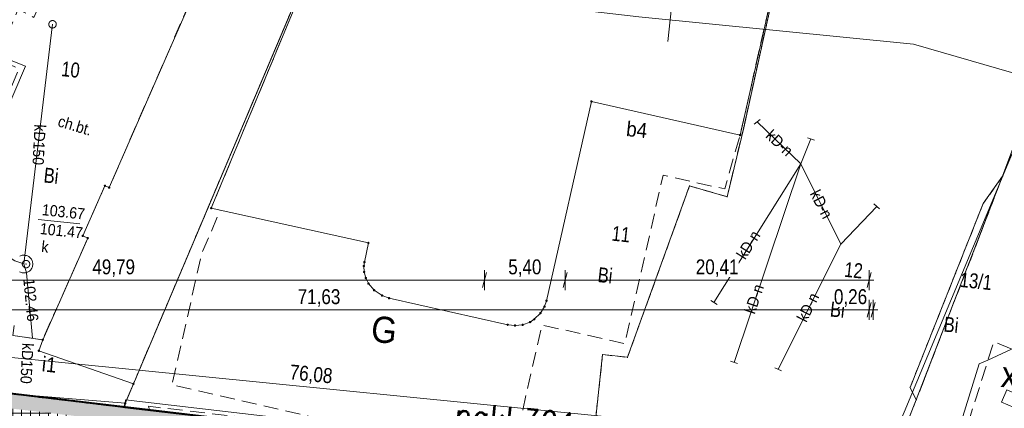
# Model space of a CAD drawing. Header units: millimetres. Extents: x -165388 to 921073, y -295343 to 494042.
# Tile 100 of 117: x 193671 to 259765, y 143726 to 169789. Entities that reach past the tile are written whole.
import ezdxf
from ezdxf.xclip import XClip

# ---------------------------------------------------------------- set-up
doc = ezdxf.new("R2010")
doc.units = ezdxf.units.MM
doc.header["$MEASUREMENT"] = 0
doc.header["$XCLIPFRAME"] = 0
for name, pattern in [('0.5_0.5', [1000, 500, -500]), ('1.0_0.5', [1500, 1000, -500]), ('Krawędzie ukryte', [2250, 1750, -500]), ('mz1.0_0.5', [1500, 1000, -500]), ('Wipeout_Contour', [1000, 0, -1000])]:
    doc.linetypes.add(name, pattern=pattern)
for name, color, linetype, lineweight in [('20231207_mdcp_Kolska_2-4_6_0_Nr_pióra__1', 7, 'Continuous', 13), ('bg-woz-oz.6640.12006.2023.pge-1_rzut_5_211-numer działki ewidencyjnej_Nr_pióra__7', 7, 'Continuous', 18), ('bg-woz-oz.6640.12006.2023.pge-1_rzut_5_219-działka ewidencyjna_Nr_pióra__7', 7, 'Continuous', 18), ('bg-woz-oz.6640.12006.2023.pge-1_rzut_5_312-budynek ewidencyjny_Nr_pióra__7', 7, 'Continuous', 18), ('bg-woz-oz.6640.12006.2023.pge-1_rzut_5_312-oznaczenie budynku ewidencyjnego-Atr117_Nr_pióra__7', 7, 'Continuous', 18), ('bg-woz-oz.6640.12006.2023.pge-1_rzut_5_320-blok - kondygnacja nadziemna_Nr_pióra__7', 7, 'Continuous', 18), ('bg-woz-oz.6640.12006.2023.pge-1_rzut_5__PKIG-01 RAMKA_Nr_pióra__7', 7, 'Continuous', 18), ('bg-woz-oz.6640.12006.2023.pge-1_rzut_5_blok - kondygnacja podziemna-Atr17_Nr_pióra__7', 7, 'Continuous', 18), ('bg-woz-oz.6640.12006.2023.pge-1_rzut_5_blok - kondygnacja podziemna_Nr_pióra__7', 7, 'Continuous', 18), ('bg-woz-oz.6640.12006.2023.pge-1_rzut_5_chodnik (powierzchnia)-Atr17_Nr_pióra__7', 7, 'Continuous', 18), ('bg-woz-oz.6640.12006.2023.pge-1_rzut_5_chodnik (powierzchnia)_Nr_pióra__7', 7, 'Continuous', 18), ('bg-woz-oz.6640.12006.2023.pge-1_rzut_5_komora podziemna - przewód niezidentyfikowany (powierzchnia)-Atr17_Nr_pióra__7', 7, 'Continuous', 18), ('bg-woz-oz.6640.12006.2023.pge-1_rzut_5_komora podziemna - przewód niezidentyfikowany (powierzchnia)_Nr_pióra__7', 7, 'Continuous', 18), ('bg-woz-oz.6640.12006.2023.pge-1_rzut_5_murek oporowy (linia)_Nr_pióra__7', 7, 'Continuous', 18), ('bg-woz-oz.6640.12006.2023.pge-1_rzut_5_ogrodzenie trwałe (linia)_Nr_pióra__7', 7, 'Continuous', 18), ('bg-woz-oz.6640.12006.2023.pge-1_rzut_5_punkt o określonej wysokości (sieć kanalizacyjna)-Atr2_Nr_pióra__7', 7, 'Continuous', 18), ('bg-woz-oz.6640.12006.2023.pge-1_rzut_5_punkt zmiany cech lub źródła danych o położeniu przewodu (sieć kanalizacyjna)_Nr_pióra__7', 7, 'Continuous', 18), ('bg-woz-oz.6640.12006.2023.pge-1_rzut_5_trawnik (powierzchnia)_Nr_pióra__7', 7, 'Continuous', 18), ('bg-woz-oz.6640.12006.2023.pge-1_rzut_5_właz okrągły - siec kanalizacyjna (punkt)-Atr17_Nr_pióra__7', 7, 'Continuous', 18), ('bg-woz-oz.6640.12006.2023.pge-1_rzut_5_właz okrągły - siec kanalizacyjna (punkt)_Nr_pióra__7', 7, 'Continuous', 18), ('Zagospodarowanie - Ogólne_Nr_pióra__60', 230, 'Continuous', 40), ('ZD_INNE_Nr_pióra__80', 3, 'Continuous', 20)]:
    doc.layers.add(name, color=color, linetype=linetype, lineweight=lineweight)
for name, color, linetype, lineweight, true_color in [('bg-woz-oz.6640.12006.2023.pge-1_rzut_5_0_Nr_pióra__5', 7, 'Continuous', 18, 0x1d1d1d), ('bg-woz-oz.6640.12006.2023.pge-1_rzut_5_210-oznaczenie konturu użytku gruntowego_Nr_pióra__3', 7, 'Continuous', 18, 0x959595), ('bg-woz-oz.6640.12006.2023.pge-1_rzut_5_218-kontur użytku gruntowego_Nr_pióra__3', 7, 'Continuous', 18, 0x959595), ('bg-woz-oz.6640.12006.2023.pge-1_rzut_5_komora podziemna - przewód kanalizacyjny (powierzchnia)_Nr_pióra__34', 7, 'Continuous', 18, 0x4b4b4b), ('bg-woz-oz.6640.12006.2023.pge-1_rzut_5_przewód elektroenergetyczny (linia)_Nr_pióra__1', 7, 'Continuous', 18, 0x4c4c4c), ('bg-woz-oz.6640.12006.2023.pge-1_rzut_5_przewód kanalizacyjny (linia)-Atr1_Nr_pióra__34', 7, 'Continuous', 18, 0x4b4b4b), ('bg-woz-oz.6640.12006.2023.pge-1_rzut_5_przewód kanalizacyjny (linia)_Nr_pióra__34', 7, 'Continuous', 18, 0x4b4b4b), ('bg-woz-oz.6640.12006.2023.pge-1_rzut_5_punkt o określonej wysokości (sieć kanalizacyjna)-Atr2_Nr_pióra__34', 7, 'Continuous', 18, 0x4b4b4b), ('bg-woz-oz.6640.12006.2023.pge-1_rzut_5_punkt o określonej wysokości (sieć kanalizacyjna)-Atr3_Nr_pióra__34', 7, 'Continuous', 18, 0x4b4b4b), ('bg-woz-oz.6640.12006.2023.pge-1_rzut_5_Zakres_Nr_pióra__3', 7, 'Continuous', 18, 0x959595), ('Zagospodarowanie - Ogólne_Nr_pióra__8', 7, 'Continuous', 35, 0xa80f02), ('ZD_DIM_Nr_pióra__48', 7, 'Continuous', 13, 0xa80f02), ('ZD_UTWARDZENIA_Nr_pióra__170', 7, 'Continuous', 13, 0x9f9f00), ('ZD_UTWARDZENIA_Nr_pióra__202', 7, 'Continuous', 0, 0xe8e8e8)]:
    doc.layers.add(name, color=color, linetype=linetype, lineweight=lineweight, true_color=true_color)
for name, color, linetype in [('bg-woz-oz.6640.12006.2023.pge-1_rzut_5_203-punkt graniczny', 7, 'Continuous'), ('bg-woz-oz.6640.12006.2023.pge-1_rzut_5__PKIG-01 RAMKA', 7, 'Continuous'), ('bg-woz-oz.6640.12006.2023.pge-1_rzut_5_punkt o określonej wysokości (sieć kanalizacyjna)', 7, 'Continuous'), ('INW_GEO', 7, 'Continuous'), ('Zagospodarowanie - Ogólne', 7, 'Continuous'), ('ZD_DIM', 7, 'Continuous'), ('ZD_INNE', 7, 'Continuous')]:
    doc.layers.add(name, color=color, linetype=linetype)
doc.styles.add('GENERATED_STYLE_1', font='txt')
doc.styles.add('GENERATED_STYLE_2', font='RomanS.shx')
doc.styles.add('GENERATED_STYLE_4', font='txt')
doc.linetypes.add('450-500k', pattern='A,0,[2,A.01.1_PROJEKT_ZAGOSPODAROWANIA_DZIAŁKI1.Shx,S=39.68254,R=0,X=0,Y=0],-5000,0', length=5000)
doc.linetypes.add('902-500', pattern='A,0,[1,A.01.1_PROJEKT_ZAGOSPODAROWANIA_DZIAŁKI1.Shx,S=59.52381,R=0,X=0,Y=0],-7500,0', length=7500)
doc.linetypes.add('Przerywana kółkami', pattern='A,0,[5,A.01.1_PROJEKT_ZAGOSPODAROWANIA_DZIAŁKI1.Shx,S=28.769841,R=0,X=0,Y=0],-3625,0', length=3625)
doc.dimstyles.new('GENERATED_STYLE__1', dxfattribs={"dimtxt": 1000, "dimasz": 678.571429, "dimexe": 0.18, "dimexo": 20, "dimgap": 0.09, "dimtad": 1, "dimtih": 1, "dimtoh": 1, "dimlfac": 0.001, "dimzin": 0, "dimdsep": 46, "dimtxsty": 'GENERATED_STYLE_4', "dimblk": 'ARROWHEAD_17', "dimblk1": 'ARROWHEAD_17', "dimblk2": 'ARROWHEAD_17', "dimcen": 0.09, "dimclrd": 256, "dimclre": 256, "dimclrt": 256, "dimadec": 0, "dimazin": 0, "dimtfac": 1, "dimtdec": 4, "dimtmove": 0, "dimatfit": 3, "dimfxl": 0, "dimtolj": 1, "dimtzin": 0, "dimarcsym": 0})
doc.dimstyles.new('GENERATED_STYLE__2', dxfattribs={"dimtxt": 1000, "dimasz": 678.571429, "dimexe": 0.18, "dimexo": 20, "dimgap": 0.09, "dimtad": 1, "dimlfac": 0.001, "dimzin": 0, "dimdsep": 46, "dimtxsty": 'GENERATED_STYLE_4', "dimblk": 'ARROWHEAD_17', "dimblk1": 'ARROWHEAD_17', "dimblk2": 'ARROWHEAD_17', "dimcen": 0.09, "dimclrd": 256, "dimclre": 256, "dimclrt": 256, "dimadec": 0, "dimazin": 0, "dimtfac": 1, "dimtdec": 4, "dimtmove": 0, "dimatfit": 3, "dimfxl": 0, "dimtolj": 1, "dimtzin": 0, "dimarcsym": 0})
picture_1 = doc.add_image_def('image1.tif', size_in_pixel=(4961, 3508))

# ---------------------------------------------------------------- blocks, each defined once
blk = doc.blocks.new('Rysunek_2_5', base_point=(-8071116842, -4961354755))
at = {"layer": 'bg-woz-oz.6640.12006.2023.pge-1_rzut_5_203-punkt graniczny', "linetype": 'Continuous', "lineweight": 0, "true_color": 0x000000}
for points in [[(242316, 162538, 1), (242226, 162547, 1)], [(259699, 159293, 1), (259610, 159302, 1)], [(238680, 158632, 1), (238591, 158642, 1)], [(241208, 157909, 1), (241118, 157919, 1)], [(258397, 157461, 1), (258308, 157470, 1)], [(232845, 147318, 1), (232756, 147327, 1)], [(234516, 147139, 1), (234426, 147149, 1)], [(253489, 145122, 1), (253399, 145132, 1)], [(253903, 144294, 1), (253814, 144303, 1)], [(200677, 143775, 1), (200587, 143785, 1)]]:
    blk.add_hatch(color=18, dxfattribs=at).paths.add_polyline_path(points)
at = {"layer": 'bg-woz-oz.6640.12006.2023.pge-1_rzut_5__PKIG-01 RAMKA', "linetype": 'Continuous', "lineweight": 0, "true_color": 0xfefefe}
h = blk.add_hatch(dxfattribs=at)
h.set_pattern_fill('DOTS_0005', style=0, pattern_type=2)
h.set_pattern_definition([(83.9, (221390, 141412), (-14942, 9579), [0, -15875])])
h.paths.add_polyline_path([(220862, 144593), (220321, 139536), (224463, 139093), (225003, 144150)])
at = {"layer": 'bg-woz-oz.6640.12006.2023.pge-1_rzut_5_punkt o określonej wysokości (sieć kanalizacyjna)', "linetype": 'Continuous', "lineweight": 0, "true_color": 0x4b4b4b}
for points in [[(194142, 153394, 1), (194052, 153403, 1)], [(194180, 152816, 1), (194091, 152826, 1)]]:
    blk.add_hatch(color=251, dxfattribs=at).paths.add_polyline_path(points)
at = {"layer": 'bg-woz-oz.6640.12006.2023.pge-1_rzut_5_0_Nr_pióra__5', "linetype": 'Continuous'}
for centre in [(232051, 164308), (242027, 162046), (199395, 158656), (199673, 158525), (206526, 157150), (197900, 155295), (198235, 155139), (217077, 154815), (216809, 153527), (216771, 153269), (216790, 152875), (216906, 152460), (217088, 152089), (217463, 151646), (217998, 151288), (218462, 151117), (229034, 150943), (228622, 150102), (228901, 150545), (226428, 149331), (227935, 149512), (228216, 149693), (226925, 149278), (227433, 149324), (195214, 148321), (194954, 147585), (201303, 145358), (200752, 144059)]:
    blk.add_circle(centre, 45, dxfattribs=at)
at = {"layer": 'bg-woz-oz.6640.12006.2023.pge-1_rzut_5_218-kontur użytku gruntowego_Nr_pióra__3', "linetype": '0.5_0.5', "flags": 128}
for points in [[(216995, 182380), (200632, 143780)], [(200632, 143780), (216995, 182380)], [(245306, 176268), (242271, 162543)], [(242271, 162543), (245306, 176268)], [(259654, 159298), (262208, 166165)], [(262208, 166165), (259654, 159298)], [(242271, 162543), (241163, 157914)], [(241163, 157914), (242271, 162543)], [(253858, 144298), (259654, 159298)], [(259654, 159298), (253858, 144298)], [(259654, 159298), (258352, 157466)], [(258352, 157466), (259654, 159298)], [(238635, 158637), (234471, 147144)], [(234471, 147144), (238635, 158637)], [(241163, 157914), (238635, 158637)], [(238635, 158637), (241163, 157914)], [(258352, 157466), (253444, 145127)], [(253444, 145127), (258352, 157466)], [(200632, 143780), (175093, 146840)], [(175093, 146840), (200632, 143780)], [(232800, 147323), (232023, 140145)], [(232023, 140145), (232800, 147323)], [(234471, 147144), (232800, 147323)], [(232800, 147323), (234471, 147144)], [(253444, 145127), (253858, 144298)], [(253858, 144298), (253444, 145127)], [(251463, 138259), (253858, 144298)], [(253858, 144298), (251463, 138259)], [(232023, 140145), (200632, 143780)], [(200632, 143780), (232023, 140145)]]:
    blk.add_lwpolyline(points, dxfattribs=at)
at = {"layer": 'bg-woz-oz.6640.12006.2023.pge-1_rzut_5_219-działka ewidencyjna_Nr_pióra__7', "linetype": 'Continuous', "flags": 128}
for points in [[(200632, 143780), (216995, 182380)], [(242271, 162543), (245306, 176268)], [(259654, 159298), (262208, 166165)], [(241163, 157914), (242271, 162543)], [(253858, 144298), (259654, 159298)], [(258352, 157466), (259654, 159298)], [(234471, 147144), (238635, 158637)], [(238635, 158637), (241163, 157914)], [(253444, 145127), (258352, 157466)], [(175093, 146840), (200632, 143780)], [(232023, 140145), (232800, 147323)], [(232800, 147323), (234471, 147144)], [(253858, 144298), (253444, 145127)], [(253858, 144298), (251463, 138259)], [(232023, 140145), (200632, 143780)]]:
    blk.add_lwpolyline(points, dxfattribs=at)
at = {"layer": 'bg-woz-oz.6640.12006.2023.pge-1_rzut_5_312-budynek ewidencyjny_Nr_pióra__7', "linetype": 'Continuous', "flags": 128}
for points in [[(206526, 157150), (217038, 182406)], [(245249, 176294), (242027, 162046)], [(199673, 158525), (205866, 172718)], [(211723, 169930), (201303, 145358)], [(232051, 164308), (229034, 150943)], [(242027, 162046), (232051, 164308)], [(197900, 155295), (199395, 158656)], [(199395, 158656), (199673, 158525)], [(217077, 154815), (206526, 157150)], [(195214, 148321), (198235, 155139)], [(198235, 155139), (197900, 155295)], [(216809, 153527), (217077, 154815)], [(216771, 153269), (216809, 153527)], [(216790, 152875), (216771, 153269)], [(216906, 152460), (216790, 152875)], [(217088, 152089), (216906, 152460)], [(217463, 151646), (217088, 152089)], [(217998, 151288), (217463, 151646)], [(218462, 151117), (217998, 151288)], [(226428, 149331), (218462, 151117)], [(229034, 150943), (228901, 150545)], [(228622, 150102), (228216, 149693)], [(228901, 150545), (228622, 150102)], [(227935, 149512), (227433, 149324)], [(228216, 149693), (227935, 149512)], [(226925, 149278), (226428, 149331)], [(227433, 149324), (226925, 149278)], [(193214, 148615), (195214, 148321)], [(195214, 148321), (194954, 147585)], [(194954, 147585), (195214, 148321)], [(194954, 147585), (201303, 145358)], [(201303, 145358), (194954, 147585)], [(201303, 145358), (200752, 144059)], [(200752, 144059), (192529, 144746)]]:
    blk.add_lwpolyline(points, dxfattribs=at)
at = {"layer": 'bg-woz-oz.6640.12006.2023.pge-1_rzut_5_320-blok - kondygnacja nadziemna_Nr_pióra__7', "linetype": 'Continuous', "flags": 128}
blk.add_lwpolyline([(187525, 178579), (195446, 175158), (197321, 175954), (204851, 173852), (205866, 172718), (199673, 158525), (199395, 158656), (197900, 155295), (198235, 155139), (195214, 148321), (194954, 147585), (201303, 145358), (211723, 169930), (216995, 182380), (191308, 188202), (188931, 182140)], close=True, dxfattribs=at)
at = {"layer": 'bg-woz-oz.6640.12006.2023.pge-1_rzut_5__PKIG-01 RAMKA_Nr_pióra__7', "linetype": 'Continuous'}
blk.add_line((237707, 173288), (237175, 168317), dxfattribs=at)
at = {"layer": 'bg-woz-oz.6640.12006.2023.pge-1_rzut_5_blok - kondygnacja podziemna_Nr_pióra__7', "linetype": '1.0_0.5', "flags": 128}
blk.add_lwpolyline([(217038, 182406), (206526, 157150), (207135, 157014), (205886, 154080), (203891, 145292), (216273, 142481), (226900, 141235), (228729, 149316), (234297, 148058), (236863, 159369), (240997, 158435), (242027, 162046), (245249, 176294), (230839, 179423), (224666, 180756), (221571, 181439), (218275, 182123)], close=True, dxfattribs=at)
at = {"layer": 'bg-woz-oz.6640.12006.2023.pge-1_rzut_5_chodnik (powierzchnia)_Nr_pióra__7', "linetype": 'mz1.0_0.5', "flags": 128}
for points in [[(197321, 175954), (195446, 175158), (195213, 174580), (196370, 174014), (194628, 169946), (193561, 170502), (192197, 167148), (193616, 166504), (191313, 160947), (189930, 161557), (187172, 154762), (188859, 154079), (187785, 151368), (186080, 152063), (185766, 151292), (189622, 149824), (190119, 149771), (192116, 149547), (193309, 149410), (193214, 148615), (195214, 148321), (198235, 155139), (197900, 155295), (199395, 158656), (199673, 158525), (205866, 172718), (204851, 173852), (202304, 174587), (199696, 175308)], [(272011, 146181), (276740, 156839), (279539, 163650), (280581, 166053), (280742, 166528), (280874, 167007), (280986, 167498), (281069, 167992), (281117, 168349), (279415, 168702), (278980, 166606), (276994, 162041), (276675, 161311), (273647, 162620), (272071, 158977), (264677, 162160), (260482, 152451), (270397, 148113), (268644, 144036), (259063, 148208), (255794, 137846), (255655, 137399), (269074, 133280), (269851, 132744), (269847, 133831), (268132, 134446), (256699, 137941), (257441, 140366), (265982, 137754), (266228, 138552), (258512, 140885), (258872, 141993), (266925, 139523), (267402, 138155), (267578, 137261), (268038, 137142), (268535, 137088), (269026, 137167), (269068, 137182), (269524, 137395), (269676, 137500), (269918, 137977), (269901, 139135), (270027, 141354), (270564, 142896)]]:
    blk.add_lwpolyline(points, close=True, dxfattribs=at)
at = {"layer": 'bg-woz-oz.6640.12006.2023.pge-1_rzut_5_komora podziemna - przewód kanalizacyjny (powierzchnia)_Nr_pióra__34', "linetype": 'Continuous', "flags": 128}
blk.add_lwpolyline([(193671, 153927), (193725, 153961), (193776, 153976), (193838, 153989), (193899, 153993), (193960, 153997), (194010, 154001), (194069, 153985), (194128, 153969), (194186, 153952), (194234, 153927), (194291, 153901), (194337, 153856), (194373, 153822), (194419, 153777), (194454, 153733), (194479, 153680), (194503, 153627), (194528, 153574), (194541, 153512), (194545, 153451), (194549, 153391), (194543, 153341), (194537, 153281), (194521, 153223), (194504, 153164), (194479, 153116), (194443, 153060), (194408, 153013), (194374, 152977), (194329, 152931), (194275, 152897), (194232, 152871), (194179, 152847), (194116, 152823), (194064, 152809), (194003, 152805), (193943, 152802), (193883, 152808), (193833, 152813), (193775, 152830), (193716, 152846), (193658, 152872)], dxfattribs=at)
at = {"layer": 'bg-woz-oz.6640.12006.2023.pge-1_rzut_5_komora podziemna - przewód niezidentyfikowany (powierzchnia)_Nr_pióra__7', "linetype": 'Continuous', "flags": 128}
blk.add_lwpolyline([(259584, 144139), (259934, 144967), (260771, 144616), (260421, 143788)], close=True, dxfattribs=at)
at = {"layer": 'bg-woz-oz.6640.12006.2023.pge-1_rzut_5_murek oporowy (linia)_Nr_pióra__7', "linetype": 'Continuous'}
blk.add_line((200779, 144287), (200750, 144039), dxfattribs=at)
at = {"layer": 'bg-woz-oz.6640.12006.2023.pge-1_rzut_5_murek oporowy (linia)_Nr_pióra__7', "linetype": '450-500k'}
blk.add_line((200721, 143791), (200750, 144039), dxfattribs=at)
at = {"layer": 'bg-woz-oz.6640.12006.2023.pge-1_rzut_5_murek oporowy (linia)_Nr_pióra__7', "linetype": '450-500k', "flags": 128}
for points in [[(192300, 167376), (194067, 166681), (191544, 160851)], [(231943, 140163), (217757, 141810), (200721, 143791)]]:
    blk.add_lwpolyline(points, dxfattribs=at)
at = {"layer": 'bg-woz-oz.6640.12006.2023.pge-1_rzut_5_murek oporowy (linia)_Nr_pióra__7', "linetype": 'Continuous', "flags": 128}
blk.add_lwpolyline([(232000, 140660), (217815, 142306), (200779, 144287)], dxfattribs=at)
at = {"layer": 'bg-woz-oz.6640.12006.2023.pge-1_rzut_5_ogrodzenie trwałe (linia)_Nr_pióra__7', "linetype": '902-500', "flags": 128}
blk.add_lwpolyline([(255555, 173735), (264791, 171602), (250720, 137896)], dxfattribs=at)
at = {"layer": 'bg-woz-oz.6640.12006.2023.pge-1_rzut_5_przewód elektroenergetyczny (linia)_Nr_pióra__1', "linetype": 'Continuous', "flags": 128}
blk.add_lwpolyline([(255091, 137107), (258069, 146715), (258669, 146963), (260256, 147698), (264678, 149458)], dxfattribs=at)
at = {"layer": 'bg-woz-oz.6640.12006.2023.pge-1_rzut_5_przewód kanalizacyjny (linia)_Nr_pióra__34', "linetype": 'Continuous', "flags": 128}
for points in [[(195875, 169481), (193947, 153405), (194136, 152821), (194541, 148423)], [(246114, 160111), (243178, 162939)], [(241625, 146802), (246114, 160111), (246786, 161789)], [(240275, 150828), (246114, 160111)], [(246114, 160111), (248797, 154725)], [(244583, 146345), (248797, 154725), (251201, 157264)], [(193947, 153405), (193346, 153620), (192260, 154279)]]:
    blk.add_lwpolyline(points, dxfattribs=at)
at = {"layer": 'bg-woz-oz.6640.12006.2023.pge-1_rzut_5_punkt o określonej wysokości (sieć kanalizacyjna)-Atr2_Nr_pióra__7', "linetype": 'Continuous', "flags": 128}
blk.add_lwpolyline([(194910, 156399), (197716, 156099)], dxfattribs=at)
at = {"layer": 'bg-woz-oz.6640.12006.2023.pge-1_rzut_5_punkt zmiany cech lub źródła danych o położeniu przewodu (sieć kanalizacyjna)_Nr_pióra__7', "linetype": 'Continuous'}
for p, q in [((242982, 162783), (243374, 163094)), ((246552, 161875), (247021, 161702)), ((251015, 157431), (251387, 157097)), ((240485, 150692), (240066, 150965)), ((241863, 146726), (241387, 146878)), ((244810, 146240), (244356, 146450))]:
    blk.add_line(p, q, dxfattribs=at)
at = {"layer": 'bg-woz-oz.6640.12006.2023.pge-1_rzut_5_trawnik (powierzchnia)_Nr_pióra__7', "linetype": 'mz1.0_0.5', "flags": 128}
blk.add_lwpolyline([(202708, 142593), (202188, 137821), (202215, 137325), (202316, 137043), (202594, 136631), (202976, 136349), (203426, 136140), (203917, 136027), (204137, 136014), (204635, 136061), (205218, 136250), (205613, 136560), (205860, 136986), (205896, 137133), (206443, 142163), (216566, 140991), (216499, 140083), (216597, 139590), (216822, 139154), (217027, 138911), (217428, 138616), (217892, 138436), (218130, 138401), (220638, 138817), (223682, 138974), (224185, 138981), (224679, 138988), (225183, 138995), (225686, 139001), (226179, 138999), (226681, 138996), (227184, 138992), (227686, 138989), (228179, 138986), (228680, 138973), (229181, 138960), (229683, 138946), (230184, 138933), (230685, 138910), (231176, 138898), (231677, 138874), (231726, 138869), (232227, 138846), (232727, 138822), (233226, 138789), (233726, 138756), (234225, 138723), (234724, 138689), (235223, 138656), (235722, 138613), (236220, 138570), (236718, 138527), (237216, 138483), (237715, 138440), (238212, 138387), (238709, 138334), (239206, 138281), (239703, 138228), (239803, 138217), (239847, 138916), (240809, 138784), (241967, 138519), (243028, 138285), (243966, 137933), (244313, 137796), (244581, 137666), (244847, 137517), (245103, 137369), (245345, 137193), (245513, 137064), (245754, 136877), (245974, 136673), (246182, 136460), (246380, 136237), (246566, 136006), (246782, 135671), (246975, 135319), (247137, 134950), (247278, 134572), (247388, 134189), (247467, 133798), (247525, 133400), (247553, 133004), (247548, 132673), (247525, 132273), (247473, 131877), (247380, 131484), (247269, 131104), (247138, 130726), (246969, 130362), (246780, 130010), (246563, 129671), (246457, 129521), (247706, 129257), (250624, 128895), (250826, 128904), (250757, 134191), (250702, 138290), (231964, 140251), (231972, 140412), (217786, 142058), (202310, 143862)], close=True, dxfattribs=at)
at = {"layer": 'bg-woz-oz.6640.12006.2023.pge-1_rzut_5_właz okrągły - siec kanalizacyjna (punkt)_Nr_pióra__7', "linetype": 'Continuous'}
for centre in [(195875, 169481), (194097, 153399)]:
    blk.add_circle(centre, 250, dxfattribs=at)
at = {"layer": 'bg-woz-oz.6640.12006.2023.pge-1_rzut_5_Zakres_Nr_pióra__3', "linetype": 'Continuous', "flags": 128}
blk.add_lwpolyline([(278839, 91677), (281061, 103337), (281049, 104736), (280907, 121757), (280910, 121878), (280755, 134556), (280750, 134597), (280695, 138696), (278586, 149360), (272802, 158577), (264119, 165126), (253670, 168143), (235230, 169973), (204147, 173575), (178657, 176630), (165644, 175315), (154415, 168580), (147128, 157703)], dxfattribs=at)
at = {"layer": 'bg-woz-oz.6640.12006.2023.pge-1_rzut_5_210-oznaczenie konturu użytku gruntowego_Nr_pióra__3', "linetype": 'Continuous', "char_height": 1000, "attachment_point": 7, "rotation": 353.90176, "style": 'GENERATED_STYLE_1'}
for insert in [(195243, 158883), (232433, 152201), (248028, 149892), (255658, 148879)]:
    blk.add_mtext('\\A1;{\\W0.790000x;\\fArial|b0|i0|c238|p38;Bi}', dxfattribs=dict(at, insert=insert))
at = {"layer": 'bg-woz-oz.6640.12006.2023.pge-1_rzut_5_211-numer działki ewidencyjnej_Nr_pióra__7', "linetype": 'Continuous', "char_height": 1000, "attachment_point": 7, "rotation": 353.90176, "style": 'GENERATED_STYLE_1'}
for s, insert in [('\\A1;{\\W0.790000x;\\fArial|b0|i0|c238|p38;10}', (196424, 165998)), ('\\A1;{\\W0.790000x;\\fArial|b0|i0|c238|p38;11}', (233373, 154977)), ('\\A1;{\\W0.790000x;\\fArial|b0|i0|c238|p38;12}', (248984, 152555)), ('\\A1;{\\W0.790000x;\\fArial|b0|i0|c238|p38;13/1}', (256744, 151860))]:
    blk.add_mtext(s, dxfattribs=dict(at, insert=insert))
at = {"layer": 'bg-woz-oz.6640.12006.2023.pge-1_rzut_5_312-oznaczenie budynku ewidencyjnego-Atr117_Nr_pióra__7', "linetype": 'Continuous', "char_height": 1000, "attachment_point": 7, "rotation": 353.90176, "style": 'GENERATED_STYLE_1'}
for s, insert in [('\\A1;{\\W0.900000x;\\fArial|b0|i0|c238|p38;b4}', (234347, 161977)), ('\\A1;{\\W0.900000x;\\fArial|b0|i0|c238|p38;i1}', (195118, 146212))]:
    blk.add_mtext(s, dxfattribs=dict(at, insert=insert))
at = {"layer": 'bg-woz-oz.6640.12006.2023.pge-1_rzut_5__PKIG-01 RAMKA_Nr_pióra__7', "linetype": 'Continuous', "insert": (222779, 142417), "char_height": 1800, "attachment_point": 7, "rotation": 353.90176, "style": 'GENERATED_STYLE_2'}
blk.add_mtext('\\A1;{\\W0.800000x;\\FRomanS.shx;nakl.301}', dxfattribs=at)
at = {"layer": 'bg-woz-oz.6640.12006.2023.pge-1_rzut_5_blok - kondygnacja podziemna-Atr17_Nr_pióra__7', "linetype": 'Continuous', "insert": (217190, 148186), "char_height": 1750, "attachment_point": 7, "rotation": 353.90176, "style": 'GENERATED_STYLE_1'}
blk.add_mtext('\\A1;{\\W0.903000x;\\fArial|b0|i0|c238|p38;G}', dxfattribs=at)
at = {"layer": 'bg-woz-oz.6640.12006.2023.pge-1_rzut_5_chodnik (powierzchnia)-Atr17_Nr_pióra__7', "linetype": 'Continuous', "insert": (196279, 163011), "char_height": 750, "attachment_point": 4, "rotation": 343.41276, "style": 'GENERATED_STYLE_1'}
blk.add_mtext('\\A1;{\\W0.900000x;\\fArial|b0|i0|c238|p38;ch.bt.}', dxfattribs=at)
at = {"layer": 'bg-woz-oz.6640.12006.2023.pge-1_rzut_5_komora podziemna - przewód niezidentyfikowany (powierzchnia)-Atr17_Nr_pióra__7', "linetype": 'Continuous', "insert": (259488, 145165), "char_height": 1750, "attachment_point": 7, "rotation": 353.90176, "style": 'GENERATED_STYLE_1'}
blk.add_mtext('\\A1;{\\W0.903000x;\\fArial|b0|i0|c238|p38;x}', dxfattribs=at)
at = {"layer": 'bg-woz-oz.6640.12006.2023.pge-1_rzut_5_przewód kanalizacyjny (linia)-Atr1_Nr_pióra__34', "linetype": 'Continuous', "char_height": 750, "attachment_point": 4, "style": 'GENERATED_STYLE_1'}
for s, insert, rotation in [('\\A1;{\\W0.900000x;\\fArial|b0|i0|c238|p38;kD150}', (195037, 162764), 267.06776), ('\\A1;{\\W0.900000x;\\fArial|b0|i0|c238|p38;kD-n}', (243945, 162203), 317.09076), ('\\A1;{\\W0.900000x;\\fArial|b0|i0|c238|p38;kD-n}', (247023, 158297), 297.49176), ('\\A1;{\\W0.900000x;\\fArial|b0|i0|c238|p38;kD-n}', (242051, 153849), 57.88076), ('\\A1;{\\W0.900000x;\\fArial|b0|i0|c238|p38;kD-n}', (242652, 150114), 71.38776), ('\\A1;{\\W0.900000x;\\fArial|b0|i0|c238|p38;kD-n}', (246138, 149613), 63.28076), ('\\A1;{\\W0.900000x;\\fArial|b0|i0|c238|p38;kD150}', (194224, 148097), 267.06776)]:
    blk.add_mtext(s, dxfattribs=dict(at, insert=insert, rotation=rotation))
at = {"layer": 'bg-woz-oz.6640.12006.2023.pge-1_rzut_5_punkt o określonej wysokości (sieć kanalizacyjna)-Atr2_Nr_pióra__34', "linetype": 'Continuous', "char_height": 750, "style": 'GENERATED_STYLE_1'}
for s, insert, attachment_point, rotation in [('\\A1;{\\W0.900000x;\\fArial|b0|i0|c238|p38;103.67}', (195134, 156676), 7, 353.90176), ('\\A1;{\\W0.900000x;\\fArial|b0|i0|c238|p38;102.46}', (194277, 152428), 4, 275.57776)]:
    blk.add_mtext(s, dxfattribs=dict(at, insert=insert, attachment_point=attachment_point, rotation=rotation))
at = {"layer": 'bg-woz-oz.6640.12006.2023.pge-1_rzut_5_punkt o określonej wysokości (sieć kanalizacyjna)-Atr3_Nr_pióra__34', "linetype": 'Continuous', "insert": (194998, 155409), "char_height": 750, "attachment_point": 7, "rotation": 353.90176, "style": 'GENERATED_STYLE_1'}
blk.add_mtext('\\A1;{\\W0.900000x;\\fArial|b0|i0|c238|p38;101.47}', dxfattribs=at)
at = {"layer": 'bg-woz-oz.6640.12006.2023.pge-1_rzut_5_właz okrągły - siec kanalizacyjna (punkt)-Atr17_Nr_pióra__7', "linetype": 'Continuous', "insert": (195097, 154211), "char_height": 750, "attachment_point": 7, "rotation": 353.90176, "style": 'GENERATED_STYLE_1'}
blk.add_mtext('\\A1;{\\W0.900000x;\\fArial|b0|i0|c238|p38;k}', dxfattribs=at)
blk = doc.blocks.new('Rysunek_3_6', base_point=(188222, 121799))
at = {"layer": '20231207_mdcp_Kolska_2-4_6_0_Nr_pióra__1'}
image = blk.add_image(picture_1, insert=(75928, 59123), size_in_units=(210000, 148500), rotation=-6.09824, dxfattribs=at)
image.set_boundary_path([(-0.5, -0.5), (4960.5, 3507.5)])
blk = doc.blocks.new('Linia_13', base_point=(175093, 146840))
at = {"layer": 'Zagospodarowanie - Ogólne_Nr_pióra__60', "linetype": 'Continuous'}
blk.add_hatch(color=256, dxfattribs=at).paths.add_polyline_path([(232523, 140145), (232485, 140336), (232377, 140498), (232215, 140606), (232023, 140645), (231832, 140606), (231670, 140498), (231561, 140336), (231523, 140145), (231561, 139953), (231670, 139791), (231832, 139683), (232023, 139645), (232215, 139683), (232377, 139791), (232485, 139953)])
blk.add_line((175093, 146840), (231527, 140203), dxfattribs=at)
blk.add_circle((232023, 140145), 500, dxfattribs=at)
blk = doc.blocks.new('*D67')
at = {"layer": 'ZD_DIM_Nr_pióra__48', "linetype": 'Continuous'}
for p, q in [((175481, 149392), (175115, 148423)), ((175364, 149574), (175232, 148241)), ((175298, 148908), (174987, 148939)), ((251010, 141390), (175298, 148908)), ((250827, 140905), (251193, 141874)), ((251076, 142056), (250944, 140723)), ((251321, 141359), (251010, 141390))]:
    blk.add_line(p, q, dxfattribs=at)
at = {"color": 254, "linetype": 'Wipeout_Contour', "lineweight": 0, "ltscale": 1033331.837088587}
blk.add_wipeout([(211741, 145490), (214607, 145205), (214705, 146201), (211840, 146485)], dxfattribs=at).dxf.layer = 'ZD_DIM'
at = {"layer": 'ZD_DIM_Nr_pióra__48', "insert": (211741, 145490), "char_height": 1000, "attachment_point": 7, "rotation": 354.32911, "style": 'GENERATED_STYLE_4'}
blk.add_mtext('\\A1;{\\fArial Narrow|b0|i0|c238|p34;76,08}', dxfattribs=at)
blk = doc.blocks.new('ARROWHEAD_17')
at = {"color": 0, "linetype": 'Continuous', "lineweight": 0}
for p, q in [((0, 0), (-1, 0)), ((-0.188, -0.7), (0.188, 0.7))]:
    blk.add_line(p, q, dxfattribs=at)
blk = doc.blocks.new('*D73')
at = {"layer": 'ZD_DIM_Nr_pióra__48', "linetype": 'Continuous'}
for p, q in [((179209, 150827), (178941, 149827)), ((179075, 149657), (179075, 150997)), ((250568, 149827), (250836, 150827)), ((250702, 149657), (250702, 150997)), ((179075, 150327), (250702, 150327))]:
    blk.add_line(p, q, dxfattribs=at)
at = {"color": 254, "linetype": 'Wipeout_Contour', "lineweight": 0, "ltscale": 1046953.636759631}
blk.add_wipeout([(212329, 150527), (215209, 150527), (215209, 151527), (212329, 151527)], dxfattribs=at).dxf.layer = 'ZD_DIM'
at = {"color": 254, "linetype": 'Wipeout_Contour', "lineweight": 0, "ltscale": 1166423.812523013}
blk.add_wipeout([(248328, 150527), (250568, 150527), (250568, 151527), (248328, 151527)], dxfattribs=at).dxf.layer = 'ZD_DIM'
at = {"layer": 'ZD_DIM_Nr_pióra__48', "char_height": 1000, "attachment_point": 7, "style": 'GENERATED_STYLE_4'}
for s, insert in [('\\A1;{\\fArial Narrow|b0|i0|c238|p34;71,63}', (212329, 150527)), ('\\A1;{\\fArial Narrow|b0|i0|c238|p34;0,26}', (248328, 150527))]:
    blk.add_mtext(s, dxfattribs=dict(at, insert=insert))
blk = doc.blocks.new('*D74')
at = {"layer": 'ZD_DIM_Nr_pióra__48', "linetype": 'Continuous'}
for p, q in [((250568, 149827), (250836, 150827)), ((250702, 149657), (250702, 150997)), ((251095, 150827), (250827, 149827)), ((250961, 149657), (250961, 150997)), ((250702, 150327), (250961, 150327)), ((250961, 150327), (251273, 150327))]:
    blk.add_line(p, q, dxfattribs=at)
blk = doc.blocks.new('*D75')
at = {"layer": 'ZD_DIM_Nr_pióra__48', "linetype": 'Continuous'}
for p, q in [((175227, 152827), (174959, 151827)), ((175093, 151657), (175093, 152997)), ((225016, 152827), (224748, 151827)), ((224882, 151657), (224882, 152997)), ((174780, 152327), (175093, 152327)), ((175093, 152327), (224882, 152327))]:
    blk.add_line(p, q, dxfattribs=at)
at = {"color": 254, "linetype": 'Wipeout_Contour', "lineweight": 0, "ltscale": 1007278.455178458}
blk.add_wipeout([(198547, 152527), (201427, 152527), (201427, 153527), (198547, 153527)], dxfattribs=at).dxf.layer = 'ZD_DIM'
at = {"layer": 'ZD_DIM_Nr_pióra__48', "insert": (198547, 152527), "char_height": 1000, "attachment_point": 7, "style": 'GENERATED_STYLE_4'}
blk.add_mtext('\\A1;{\\fArial Narrow|b0|i0|c238|p34;49,79}', dxfattribs=at)
blk = doc.blocks.new('*D76')
at = {"layer": 'ZD_DIM_Nr_pióra__48', "linetype": 'Continuous'}
for p, q in [((225016, 152827), (224748, 151827)), ((224882, 151657), (224882, 152997)), ((230421, 152827), (230153, 151827)), ((230287, 151657), (230287, 152997)), ((224882, 152327), (230287, 152327))]:
    blk.add_line(p, q, dxfattribs=at)
at = {"color": 254, "linetype": 'Wipeout_Contour', "lineweight": 0, "ltscale": 1096996.425386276}
blk.add_wipeout([(226465, 152527), (228705, 152527), (228705, 153527), (226465, 153527)], dxfattribs=at).dxf.layer = 'ZD_DIM'
at = {"layer": 'ZD_DIM_Nr_pióra__48', "insert": (226465, 152527), "char_height": 1000, "attachment_point": 7, "style": 'GENERATED_STYLE_4'}
blk.add_mtext('\\A1;{\\fArial Narrow|b0|i0|c238|p34;5,40}', dxfattribs=at)
blk = doc.blocks.new('*D77')
at = {"layer": 'ZD_DIM_Nr_pióra__48', "linetype": 'Continuous'}
for p, q in [((230421, 152827), (230153, 151827)), ((230287, 151657), (230287, 152997)), ((250568, 151827), (250836, 152827)), ((250702, 151657), (250702, 152997)), ((230287, 152327), (250702, 152327)), ((250702, 152327), (251015, 152327))]:
    blk.add_line(p, q, dxfattribs=at)
at = {"color": 254, "linetype": 'Wipeout_Contour', "lineweight": 0, "ltscale": 1140215.176046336}
blk.add_wipeout([(239055, 152527), (241935, 152527), (241935, 153527), (239055, 153527)], dxfattribs=at).dxf.layer = 'ZD_DIM'
at = {"layer": 'ZD_DIM_Nr_pióra__48', "insert": (239055, 152527), "char_height": 1000, "attachment_point": 7, "style": 'GENERATED_STYLE_4'}
blk.add_mtext('\\A1;{\\fArial Narrow|b0|i0|c238|p34;20,41}', dxfattribs=at)

msp = doc.modelspace()

# ---------------------------------------------------------------- hatches: boundary and pattern name
at = {"layer": 'ZD_UTWARDZENIA_Nr_pióra__170', "linetype": 'Continuous', "lineweight": 0, "true_color": 0x272700}
h = msp.add_hatch(color=38, dxfattribs=at)
h.paths.add_polyline_path([(232023.429, 140144.557), (175092.593, 146840.409), (166880.642, 125703.183), (166082.524, 103924.73), (167814.055, 103905.918), (168017.667, 106976.422), (167998.981, 109199.769, -0.014053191), (167995.619, 120042.703), (168426.884, 123043.871), (169509.273, 127715.32), (174548.619, 141435.744), (175211.572, 143247.438), (179184.39, 142591.681), (178732.941, 139401.588), (180911.61, 139178.88), (180859.259, 138500.603), (190122.269, 137470.733), (190767.319, 143979.037), (202707.615, 142592.732), (202210.1, 138026.1, 0.411558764), (203426.172, 136139.882, 0.418188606), (205859.844, 136986.134), (206443.151, 142163.464), (208868.804, 141882.623), (216565.927, 140991.454), (216510.559, 140239.294, 0.500317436), (218648.767, 138486.769), (220696.845, 138819.614), (223726.628, 138969.305, -0.023335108), (234428.22, 138709.112), (238539.152, 138352.227), (242678.857, 137839.55, -0.619626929), (245575.233, 129273.384, 0.05909041), (250644.333, 128430.104), (250835.988, 125281.978), (250702.086, 138289.762)])
h.paths.add_polyline_path([(181918.228, 145282.949), (181397.364, 138943.857), (189677.405, 138023.275), (190337.402, 144324.865)], flags=0)
at = {"layer": 'ZD_UTWARDZENIA_Nr_pióra__202', "linetype": 'Continuous'}
h = msp.add_hatch(dxfattribs=at)
h.set_pattern_fill('Siatka_60x60', color=256, style=0, pattern_type=2)
h.set_pattern_definition([(0, (0, 0), (0, 600), []), (90, (0, 0), (-600, 0), [])])
h.paths.add_polyline_path([(167814.055, 103905.918), (168017.667, 106976.422), (167998.981, 109199.769, -0.014053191), (167995.619, 120042.703), (168426.884, 123043.871), (169509.273, 127715.32), (174548.619, 141435.744), (175211.572, 143247.438), (179184.39, 142591.681), (178732.941, 139401.588), (180911.61, 139178.88), (180859.259, 138500.603), (190122.269, 137470.733), (190767.319, 143979.037), (202707.615, 142592.732), (202210.1, 138026.1, 0.411558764), (203426.172, 136139.882, 0.418188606), (205859.844, 136986.134), (206443.151, 142163.464), (208868.804, 141882.623), (216565.927, 140991.454), (216510.559, 140239.294, 0.500317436), (218648.767, 138486.769), (220696.845, 138819.614), (223726.628, 138969.305, -0.023335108), (234428.22, 138709.112), (238539.152, 138352.227), (242678.857, 137839.55, -0.619626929), (245575.233, 129273.384, 0.05909041), (250644.333, 128430.104), (250872.457, 124682.938), (244383.084, 124704.174), (244373.691, 124709.242), (244373.691, 124704.174), (242922.295, 124704.174), (242922.295, 125242.436), (242922.295, 125492.319), (235001.152, 125502.647), (230533.907, 125508.472), (230287.106, 125478.772), (230297.472, 121716.381), (224974.323, 121716.126), (224967.525, 125417.795), (224890.851, 125439.061), (224882.182, 125935.475), (205474.113, 125929.612), (203551.956, 125933.037), (193985.45, 125904.885), (193988.424, 125462.064), (193738.339, 125458.109), (193746.79, 125013.753), (193750.349, 121680.244), (180420.216, 121676.021), (180413.242, 121994.581), (180236.939, 123733.148), (179909.657, 125658.814, 0.238336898), (175615.036, 123020.114, 0.11860309), (174980.654, 120000.419), (174962.483, 111274.718), (174946.977, 103828.427)])
h.paths.add_polyline_path([(205472.6, 129313.856), (221570.093, 129374.104), (221646.369, 131970.694), (221763.889, 131952.859), (221878.56, 133827.303), (233180.627, 133911.549), (233330.899, 132049.854), (233317.852, 129386.167), (234995.782, 129277.298, 0.054069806), (238691.672, 129606.534, 0.171384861), (239806.191, 130706.865, 0.350731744), (238605.668, 134543.609, 0.104600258), (234101.048, 135869.654), (222764.023, 135988.212), (221036.891, 135867.493), (219027.429, 135508.936), (205776.938, 132821.373, 0.364218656), (203926.697, 130846.757, 0.420428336)], flags=0)

# ---------------------------------------------------------------- linework, layer by layer
at = {"layer": 'Zagospodarowanie - Ogólne_Nr_pióra__8', "linetype": 'Przerywana kółkami'}
msp.add_line((200721.37, 143790.516), (232023.429, 140144.557), dxfattribs=at)
at = {"layer": 'ZD_INNE_Nr_pióra__80', "linetype": 'Krawędzie ukryte'}
msp.add_line((175092.593, 146840.409), (232023.429, 140144.557), dxfattribs=at)

# ---------------------------------------------------------------- block references
at = {"layer": 'INW_GEO', "color": 151, "linetype": 'Continuous', "lineweight": 13, "true_color": 0x80c2ff}
ref = msp.add_blockref('Rysunek_2_5', (-8071116841.926, -4961354754.727), dxfattribs=at)
XClip(ref).set_block_clipping_path([(-195425.9394250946, -263123.0086484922), (606609.6817159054, -348810.9449165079), (694192.2923495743, 470958.7517303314), (-107843.3287914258, 556646.6879983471)])
at = {"layer": 'Zagospodarowanie - Ogólne', "color": 230, "linetype": 'Continuous', "lineweight": 40}
msp.add_blockref('Linia_13', (175092.593, 146840.409), dxfattribs=at)
at = {"layer": 'ZD_INNE', "color": 151, "linetype": 'Continuous', "lineweight": 13, "true_color": 0x80c2ff}
ref = msp.add_blockref('Rysunek_3_6', (188221.593, 121798.6), dxfattribs=at)
XClip(ref).set_block_clipping_path([(75928.0302199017, 59123.2504848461), (284739.4774660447, 36814.2388748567), (300515.1557528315, 184473.9502032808), (91703.7085066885, 206782.9618132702)])

# ---------------------------------------------------------------- next in the draw order: dimensions: what is measured, and where the dimension line sits
at = {"layer": 'ZD_DIM', "color": 14, "linetype": 'Continuous', "lineweight": 13, "true_color": 0xa80f02}
dim = msp.add_linear_dim(base=(175297.885, 148907.796), p1=(250702.086, 138289.762), p2=(175092.593, 146840.409), angle=174.32910664, dimstyle='GENERATED_STYLE__2', dxfattribs=at)
dim.commit()
dim.dimension.update_dxf_attribs({"geometry": '*D67', "text_midpoint": (213491.451, 145818.609), "dimtype": 160, "text_rotation": 354.32910664})

# ---------------------------------------------------------------- next in the draw order: dimensions: what is measured, and where the dimension line sits
dim = msp.add_linear_dim(base=(250702.086, 150326.926), p1=(179075.086, 121675.595), p2=(250702.086, 138289.762), dimstyle='GENERATED_STYLE__1', dxfattribs=at)
dim.commit()
dim.dimension.update_dxf_attribs({"geometry": '*D73', "text_midpoint": (214038.291, 151026.926), "dimtype": 160})

# ---------------------------------------------------------------- next in the draw order: dimensions: what is measured, and where the dimension line sits
for base, p1, p2, picture, middle in [((224882.182, 152326.926), (175092.593, 150742.485), (224882.182, 125935.475), '*D75', (200257.098, 153026.926)), ((250960.99, 150326.926), (250702.086, 138289.762), (250960.99, 121698.371), '*D74', (249658.437, 151026.926))]:
    dim = msp.add_linear_dim(base=base, p1=p1, p2=p2, dimstyle='GENERATED_STYLE__1', dxfattribs=at)
    dim.commit()
    dim.dimension.update_dxf_attribs({"geometry": picture, "text_midpoint": middle, "dimtype": 160})

# ---------------------------------------------------------------- next in the draw order: dimensions: what is measured, and where the dimension line sits
dim = msp.add_linear_dim(base=(230287.106, 152326.926), p1=(224882.182, 125935.475), p2=(230287.106, 125502.647), dimstyle='GENERATED_STYLE__1', dxfattribs=at)
dim.commit()
dim.dimension.update_dxf_attribs({"geometry": '*D76', "text_midpoint": (227794.929, 153026.926), "dimtype": 160})

# ---------------------------------------------------------------- next in the draw order: dimensions: what is measured, and where the dimension line sits
dim = msp.add_linear_dim(base=(250702.086, 152326.926), p1=(230287.106, 125502.647), p2=(250702.086, 150742.485), dimstyle='GENERATED_STYLE__1', dxfattribs=at)
dim.commit()
dim.dimension.update_dxf_attribs({"geometry": '*D77', "text_midpoint": (240764.306, 153026.926), "dimtype": 160})

doc.saveas('drawing.dxf')
